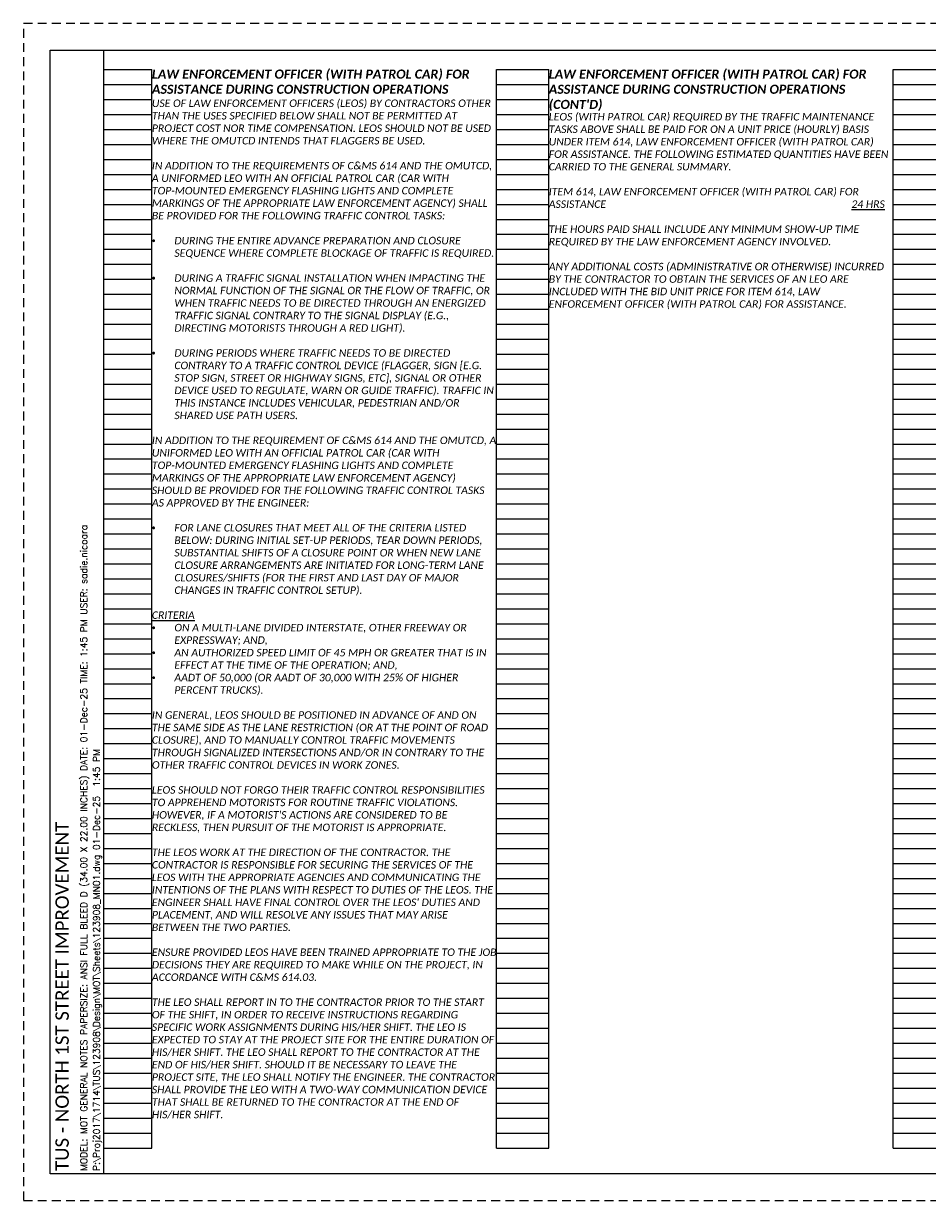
# Paper-space layout 'Layout1 (2)' of a CAD drawing. Header units: feet. Extents: x 0 to 34, y 0 to 22.
# Tile 1 of 2: x 0 to 16.9, y 0 to 22. Entities that reach past the tile are written whole.
import ezdxf
from ezdxf.enums import TextEntityAlignment as Align

# ---------------------------------------------------------------- set-up
doc = ezdxf.new("R2010")
doc.units = ezdxf.units.FT
doc.header["$MEASUREMENT"] = 0
doc.linetypes.add('OhDOT_USTN3', pattern=[0.22, 0.165, -0.055])
for name, color, linetype in [('SH_Border', 7, 'Continuous'), ('SH_Cut_Line', 7, 'OhDOT_USTN3'), ('SH_Data', 7, 'Continuous'), ('SH_Text', 7, 'Continuous')]:
    doc.layers.add(name, color=color, linetype=linetype)
doc.styles.add('DwgStamp', font='romans.shx')
doc.styles.add('Slanted Normal (0.14) Font 31', font='calibrii.ttf', dxfattribs={"height": 0.14})
doc.styles.add('Slanted Sub-Title (0.17) Font 31', font='calibrii.ttf', dxfattribs={"height": 0.17})
doc.styles.add('Straight Sub-Title (0.17) Font 30', font='calibri.ttf', dxfattribs={"height": 0.17})

# ---------------------------------------------------------------- blocks, each defined once
blk = doc.blocks.new('4COL')
at = {"layer": 'Defpoints', "color": 3, "linetype": 'Continuous'}
for p, q in [((2, 0.98), (2, 21.14)), ((2, 21.14), (2.9, 21.14)), ((2.9, 0.98), (2.9, 21.14)), ((9.34, 0.98), (9.34, 21.14)), ((9.34, 21.14), (10.32, 21.14)), ((10.32, 0.98), (10.32, 21.14)), ((16.76, 0.98), (16.76, 21.14)), ((16.76, 21.14), (17.74, 21.14)), ((17.74, 0.98), (17.74, 21.14)), ((24.18, 0.98), (24.18, 21.14)), ((24.18, 21.14), (25.16, 21.14)), ((25.16, 0.98), (25.16, 21.14)), ((31.6, 0.98), (31.6, 21.14)), ((31.6, 21.14), (32.5, 21.14)), ((32.5, 0.98), (32.5, 21.14)), ((2, 20.86), (2.9, 20.86)), ((9.34, 20.86), (10.32, 20.86)), ((16.76, 20.86), (17.74, 20.86)), ((24.18, 20.86), (25.16, 20.86)), ((31.6, 20.86), (32.5, 20.86)), ((2, 20.58), (2.9, 20.58)), ((9.34, 20.58), (10.32, 20.58)), ((16.76, 20.58), (17.74, 20.58)), ((24.18, 20.58), (25.16, 20.58)), ((31.6, 20.58), (32.5, 20.58)), ((2, 20.3), (2.9, 20.3)), ((9.34, 20.3), (10.32, 20.3)), ((16.76, 20.3), (17.74, 20.3)), ((24.18, 20.3), (25.16, 20.3)), ((31.6, 20.3), (32.5, 20.3)), ((2, 20.02), (2.9, 20.02)), ((9.34, 20.02), (10.32, 20.02)), ((16.76, 20.02), (17.74, 20.02)), ((24.18, 20.02), (25.16, 20.02)), ((31.6, 20.02), (32.5, 20.02)), ((2, 19.74), (2.9, 19.74)), ((9.34, 19.74), (10.32, 19.74)), ((16.76, 19.74), (17.74, 19.74)), ((24.18, 19.74), (25.16, 19.74)), ((31.6, 19.74), (32.5, 19.74)), ((2, 19.46), (2.9, 19.46)), ((9.34, 19.46), (10.32, 19.46)), ((16.76, 19.46), (17.74, 19.46)), ((24.18, 19.46), (25.16, 19.46)), ((31.6, 19.46), (32.5, 19.46)), ((2, 19.18), (2.9, 19.18)), ((9.34, 19.18), (10.32, 19.18)), ((16.76, 19.18), (17.74, 19.18)), ((24.18, 19.18), (25.16, 19.18)), ((31.6, 19.18), (32.5, 19.18)), ((2, 18.9), (2.9, 18.9)), ((9.34, 18.9), (10.32, 18.9)), ((16.76, 18.9), (17.74, 18.9)), ((24.18, 18.9), (25.16, 18.9)), ((31.6, 18.9), (32.5, 18.9)), ((2, 18.62), (2.9, 18.62)), ((9.34, 18.62), (10.32, 18.62)), ((16.76, 18.62), (17.74, 18.62)), ((24.18, 18.62), (25.16, 18.62)), ((31.6, 18.62), (32.5, 18.62)), ((2, 18.34), (2.9, 18.34)), ((9.34, 18.34), (10.32, 18.34)), ((16.76, 18.34), (17.74, 18.34)), ((24.18, 18.34), (25.16, 18.34)), ((31.6, 18.34), (32.5, 18.34)), ((2, 18.06), (2.9, 18.06)), ((9.34, 18.06), (10.32, 18.06)), ((16.76, 18.06), (17.74, 18.06)), ((24.18, 18.06), (25.16, 18.06)), ((31.6, 18.06), (32.5, 18.06)), ((2, 17.78), (2.9, 17.78)), ((9.34, 17.78), (10.32, 17.78)), ((16.76, 17.78), (17.74, 17.78)), ((24.18, 17.78), (25.16, 17.78)), ((31.6, 17.78), (32.5, 17.78)), ((2, 17.5), (2.9, 17.5)), ((9.34, 17.5), (10.32, 17.5)), ((16.76, 17.5), (17.74, 17.5)), ((24.18, 17.5), (25.16, 17.5)), ((31.6, 17.5), (32.5, 17.5)), ((2, 17.22), (2.9, 17.22)), ((9.34, 17.22), (10.32, 17.22)), ((16.76, 17.22), (17.74, 17.22)), ((24.18, 17.22), (25.16, 17.22)), ((31.6, 17.22), (32.5, 17.22)), ((2, 16.94), (2.9, 16.94)), ((9.34, 16.94), (10.32, 16.94)), ((16.76, 16.94), (17.74, 16.94)), ((24.18, 16.94), (25.16, 16.94)), ((31.6, 16.94), (32.5, 16.94)), ((2, 16.66), (2.9, 16.66)), ((9.34, 16.66), (10.32, 16.66)), ((16.76, 16.66), (17.74, 16.66)), ((24.18, 16.66), (25.16, 16.66)), ((31.6, 16.66), (32.5, 16.66)), ((2, 16.38), (2.9, 16.38)), ((9.34, 16.38), (10.32, 16.38)), ((16.76, 16.38), (17.74, 16.38)), ((24.18, 16.38), (25.16, 16.38)), ((31.6, 16.38), (32.5, 16.38)), ((2, 16.1), (2.9, 16.1)), ((9.34, 16.1), (10.32, 16.1)), ((16.76, 16.1), (17.74, 16.1)), ((24.18, 16.1), (25.16, 16.1)), ((31.6, 16.1), (32.5, 16.1)), ((2, 15.82), (2.9, 15.82)), ((9.34, 15.82), (10.32, 15.82)), ((16.76, 15.82), (17.74, 15.82)), ((24.18, 15.82), (25.16, 15.82)), ((31.6, 15.82), (32.5, 15.82)), ((2, 15.54), (2.9, 15.54)), ((9.34, 15.54), (10.32, 15.54)), ((16.76, 15.54), (17.74, 15.54)), ((24.18, 15.54), (25.16, 15.54)), ((31.6, 15.54), (32.5, 15.54)), ((2, 15.26), (2.9, 15.26)), ((9.34, 15.26), (10.32, 15.26)), ((16.76, 15.26), (17.74, 15.26)), ((24.18, 15.26), (25.16, 15.26)), ((31.6, 15.26), (32.5, 15.26)), ((2, 14.98), (2.9, 14.98)), ((9.34, 14.98), (10.32, 14.98)), ((16.76, 14.98), (17.74, 14.98)), ((24.18, 14.98), (25.16, 14.98)), ((31.6, 14.98), (32.5, 14.98)), ((2, 14.7), (2.9, 14.7)), ((9.34, 14.7), (10.32, 14.7)), ((16.76, 14.7), (17.74, 14.7)), ((24.18, 14.7), (25.16, 14.7)), ((31.6, 14.7), (32.5, 14.7)), ((2, 14.42), (2.9, 14.42)), ((9.34, 14.42), (10.32, 14.42)), ((16.76, 14.42), (17.74, 14.42)), ((24.18, 14.42), (25.16, 14.42)), ((31.6, 14.42), (32.5, 14.42)), ((2, 14.14), (2.9, 14.14)), ((9.34, 14.14), (10.32, 14.14)), ((16.76, 14.14), (17.74, 14.14)), ((24.18, 14.14), (25.16, 14.14)), ((31.6, 14.14), (32.5, 14.14)), ((2, 13.86), (2.9, 13.86)), ((9.34, 13.86), (10.32, 13.86)), ((16.76, 13.86), (17.74, 13.86)), ((24.18, 13.86), (25.16, 13.86)), ((31.6, 13.86), (32.5, 13.86)), ((2, 13.58), (2.9, 13.58)), ((9.34, 13.58), (10.32, 13.58)), ((16.76, 13.58), (17.74, 13.58)), ((24.18, 13.58), (25.16, 13.58)), ((31.6, 13.58), (32.5, 13.58)), ((2, 13.3), (2.9, 13.3)), ((9.34, 13.3), (10.32, 13.3)), ((16.76, 13.3), (17.74, 13.3)), ((24.18, 13.3), (25.16, 13.3)), ((31.6, 13.3), (32.5, 13.3)), ((2, 13.02), (2.9, 13.02)), ((9.34, 13.02), (10.32, 13.02)), ((16.76, 13.02), (17.74, 13.02)), ((24.18, 13.02), (25.16, 13.02)), ((31.6, 13.02), (32.5, 13.02)), ((2, 12.74), (2.9, 12.74)), ((9.34, 12.74), (10.32, 12.74)), ((16.76, 12.74), (17.74, 12.74)), ((24.18, 12.74), (25.16, 12.74)), ((31.6, 12.74), (32.5, 12.74)), ((2, 12.46), (2.9, 12.46)), ((9.34, 12.46), (10.32, 12.46)), ((16.76, 12.46), (17.74, 12.46)), ((24.18, 12.46), (25.16, 12.46)), ((31.6, 12.46), (32.5, 12.46)), ((2, 12.18), (2.9, 12.18)), ((9.34, 12.18), (10.32, 12.18)), ((16.76, 12.18), (17.74, 12.18)), ((24.18, 12.18), (25.16, 12.18)), ((31.6, 12.18), (32.5, 12.18)), ((2, 11.9), (2.9, 11.9)), ((9.34, 11.9), (10.32, 11.9)), ((16.76, 11.9), (17.74, 11.9)), ((24.18, 11.9), (25.16, 11.9)), ((31.6, 11.9), (32.5, 11.9)), ((2, 11.62), (2.9, 11.62)), ((9.34, 11.62), (10.32, 11.62)), ((16.76, 11.62), (17.74, 11.62)), ((24.18, 11.62), (25.16, 11.62)), ((31.6, 11.62), (32.5, 11.62)), ((2, 11.34), (2.9, 11.34)), ((9.34, 11.34), (10.32, 11.34)), ((16.76, 11.34), (17.74, 11.34)), ((24.18, 11.34), (25.16, 11.34)), ((31.6, 11.34), (32.5, 11.34)), ((2, 11.06), (2.9, 11.06)), ((9.34, 11.06), (10.32, 11.06)), ((16.76, 11.06), (17.74, 11.06)), ((24.18, 11.06), (25.16, 11.06)), ((31.6, 11.06), (32.5, 11.06)), ((2, 10.78), (2.9, 10.78)), ((9.34, 10.78), (10.32, 10.78)), ((16.76, 10.78), (17.74, 10.78)), ((24.18, 10.78), (25.16, 10.78)), ((31.6, 10.78), (32.5, 10.78)), ((2, 10.5), (2.9, 10.5)), ((9.34, 10.5), (10.32, 10.5)), ((16.76, 10.5), (17.74, 10.5)), ((24.18, 10.5), (25.16, 10.5)), ((31.6, 10.5), (32.5, 10.5)), ((2, 10.22), (2.9, 10.22)), ((9.34, 10.22), (10.32, 10.22)), ((16.76, 10.22), (17.74, 10.22)), ((24.18, 10.22), (25.16, 10.22)), ((31.6, 10.22), (32.5, 10.22)), ((2, 9.94), (2.9, 9.94)), ((9.34, 9.94), (10.32, 9.94)), ((16.76, 9.94), (17.74, 9.94)), ((24.18, 9.94), (25.16, 9.94)), ((31.6, 9.94), (32.5, 9.94)), ((2, 9.66), (2.9, 9.66)), ((9.34, 9.66), (10.32, 9.66)), ((16.76, 9.66), (17.74, 9.66)), ((24.18, 9.66), (25.16, 9.66)), ((31.6, 9.66), (32.5, 9.66)), ((2, 9.38), (2.9, 9.38)), ((9.34, 9.38), (10.32, 9.38)), ((16.76, 9.38), (17.74, 9.38)), ((24.18, 9.38), (25.16, 9.38)), ((31.6, 9.38), (32.5, 9.38)), ((2, 9.1), (2.9, 9.1)), ((9.34, 9.1), (10.32, 9.1)), ((16.76, 9.1), (17.74, 9.1)), ((24.18, 9.1), (25.16, 9.1)), ((31.6, 9.1), (32.5, 9.1)), ((2, 8.82), (2.9, 8.82)), ((9.34, 8.82), (10.32, 8.82)), ((16.76, 8.82), (17.74, 8.82)), ((24.18, 8.82), (25.16, 8.82)), ((31.6, 8.82), (32.5, 8.82)), ((2, 8.54), (2.9, 8.54)), ((9.34, 8.54), (10.32, 8.54)), ((16.76, 8.54), (17.74, 8.54)), ((24.18, 8.54), (25.16, 8.54)), ((31.6, 8.54), (32.5, 8.54)), ((2, 8.26), (2.9, 8.26)), ((9.34, 8.26), (10.32, 8.26)), ((16.76, 8.26), (17.74, 8.26)), ((24.18, 8.26), (25.16, 8.26)), ((31.6, 8.26), (32.5, 8.26)), ((2, 7.98), (2.9, 7.98)), ((9.34, 7.98), (10.32, 7.98)), ((16.76, 7.98), (17.74, 7.98)), ((24.18, 7.98), (25.16, 7.98)), ((31.6, 7.98), (32.5, 7.98)), ((2, 7.7), (2.9, 7.7)), ((9.34, 7.7), (10.32, 7.7)), ((16.76, 7.7), (17.74, 7.7)), ((24.18, 7.7), (25.16, 7.7)), ((31.6, 7.7), (32.5, 7.7)), ((2, 7.42), (2.9, 7.42)), ((9.34, 7.42), (10.32, 7.42)), ((16.76, 7.42), (17.74, 7.42)), ((24.18, 7.42), (25.16, 7.42)), ((31.6, 7.42), (32.5, 7.42)), ((2, 7.14), (2.9, 7.14)), ((9.34, 7.14), (10.32, 7.14)), ((16.76, 7.14), (17.74, 7.14)), ((24.18, 7.14), (25.16, 7.14)), ((31.6, 7.14), (32.5, 7.14)), ((2, 6.86), (2.9, 6.86)), ((9.34, 6.86), (10.32, 6.86)), ((16.76, 6.86), (17.74, 6.86)), ((24.18, 6.86), (25.16, 6.86)), ((31.6, 6.86), (32.5, 6.86)), ((2, 6.58), (2.9, 6.58)), ((9.34, 6.58), (10.32, 6.58)), ((16.76, 6.58), (17.74, 6.58)), ((24.18, 6.58), (25.16, 6.58)), ((31.6, 6.58), (32.5, 6.58)), ((2, 6.3), (2.9, 6.3)), ((9.34, 6.3), (10.32, 6.3)), ((16.76, 6.3), (17.74, 6.3)), ((24.18, 6.3), (25.16, 6.3)), ((31.6, 6.3), (32.5, 6.3)), ((2, 6.02), (2.9, 6.02)), ((9.34, 6.02), (10.32, 6.02)), ((16.76, 6.02), (17.74, 6.02)), ((24.18, 6.02), (25.16, 6.02)), ((31.6, 6.02), (32.5, 6.02)), ((2, 5.74), (2.9, 5.74)), ((9.34, 5.74), (10.32, 5.74)), ((16.76, 5.74), (17.74, 5.74)), ((24.18, 5.74), (25.16, 5.74)), ((31.6, 5.74), (32.5, 5.74)), ((2, 5.46), (2.9, 5.46)), ((9.34, 5.46), (10.32, 5.46)), ((16.76, 5.46), (17.74, 5.46)), ((24.18, 5.46), (25.16, 5.46)), ((31.6, 5.46), (32.5, 5.46)), ((2, 5.18), (2.9, 5.18)), ((9.34, 5.18), (10.32, 5.18)), ((16.76, 5.18), (17.74, 5.18)), ((24.18, 5.18), (25.16, 5.18)), ((31.6, 5.18), (32.5, 5.18)), ((2, 4.9), (2.9, 4.9)), ((9.34, 4.9), (10.32, 4.9)), ((16.76, 4.9), (17.74, 4.9)), ((24.18, 4.9), (25.16, 4.9)), ((31.6, 4.9), (32.5, 4.9)), ((2, 4.62), (2.9, 4.62)), ((9.34, 4.62), (10.32, 4.62)), ((16.76, 4.62), (17.74, 4.62)), ((24.18, 4.62), (25.16, 4.62)), ((31.6, 4.62), (32.5, 4.62)), ((2, 4.34), (2.9, 4.34)), ((9.34, 4.34), (10.32, 4.34)), ((16.76, 4.34), (17.74, 4.34)), ((24.18, 4.34), (25.16, 4.34)), ((31.6, 4.34), (32.5, 4.34)), ((2, 4.06), (2.9, 4.06)), ((9.34, 4.06), (10.32, 4.06)), ((16.76, 4.06), (17.74, 4.06)), ((24.18, 4.06), (25.16, 4.06)), ((31.6, 4.06), (32.5, 4.06)), ((2, 3.78), (2.9, 3.78)), ((9.34, 3.78), (10.32, 3.78)), ((16.76, 3.78), (17.74, 3.78)), ((24.18, 3.78), (25.16, 3.78)), ((31.6, 3.78), (32.5, 3.78)), ((2, 3.5), (2.9, 3.5)), ((9.34, 3.5), (10.32, 3.5)), ((16.76, 3.5), (17.74, 3.5)), ((24.18, 3.5), (25.16, 3.5)), ((31.6, 3.5), (32.5, 3.5)), ((2, 3.22), (2.9, 3.22)), ((9.34, 3.22), (10.32, 3.22)), ((16.76, 3.22), (17.74, 3.22)), ((24.18, 3.22), (25.16, 3.22)), ((31.6, 3.22), (32.5, 3.22)), ((2, 2.94), (2.9, 2.94)), ((9.34, 2.94), (10.32, 2.94)), ((16.76, 2.94), (17.74, 2.94)), ((24.18, 2.94), (25.16, 2.94)), ((31.6, 2.94), (32.5, 2.94)), ((2, 2.66), (2.9, 2.66)), ((9.34, 2.66), (10.32, 2.66)), ((16.76, 2.66), (17.74, 2.66)), ((24.18, 2.66), (25.16, 2.66)), ((31.6, 2.66), (32.5, 2.66)), ((2, 2.38), (2.9, 2.38)), ((9.34, 2.38), (10.32, 2.38)), ((16.76, 2.38), (17.74, 2.38)), ((24.18, 2.38), (25.16, 2.38)), ((31.6, 2.38), (32.5, 2.38)), ((2, 2.1), (2.9, 2.1)), ((9.34, 2.1), (10.32, 2.1)), ((16.76, 2.1), (17.74, 2.1)), ((24.18, 2.1), (25.16, 2.1)), ((31.6, 2.1), (32.5, 2.1)), ((2, 1.82), (2.9, 1.82)), ((9.34, 1.82), (10.32, 1.82)), ((16.76, 1.82), (17.74, 1.82)), ((24.18, 1.82), (25.16, 1.82)), ((31.6, 1.82), (32.5, 1.82)), ((2, 1.54), (2.9, 1.54)), ((9.34, 1.54), (10.32, 1.54)), ((16.76, 1.54), (17.74, 1.54)), ((24.18, 1.54), (25.16, 1.54)), ((31.6, 1.54), (32.5, 1.54)), ((2, 1.26), (2.9, 1.26)), ((9.34, 1.26), (10.32, 1.26)), ((16.76, 1.26), (17.74, 1.26)), ((24.18, 1.26), (25.16, 1.26)), ((31.6, 1.26), (32.5, 1.26)), ((2, 0.98), (2.9, 0.98)), ((9.34, 0.98), (10.32, 0.98)), ((16.76, 0.98), (17.74, 0.98)), ((24.18, 0.98), (25.16, 0.98)), ((31.6, 0.98), (32.5, 0.98))]:
    blk.add_line(p, q, dxfattribs=at)

psp = doc.layouts.new('Layout1 (2)')

# ---------------------------------------------------------------- linework, layer by layer
at = {"layer": 'SH_Border', "linetype": 'Continuous', "flags": 128}
psp.add_lwpolyline([(0.5, 21.5), (33.5, 21.5), (33.5, 0.5), (0.5, 0.5), (0.5, 21.5)], close=True, dxfattribs=at)
psp.add_lwpolyline([(1.5, 0.5), (1.5, 21.5)], dxfattribs=at)
at = {"layer": 'SH_Cut_Line', "color": 7, "linetype": 'OhDOT_USTN3', "flags": 128}
psp.add_lwpolyline([(0, 0), (34, 0), (34, 22), (0, 22), (0, 0)], close=True, dxfattribs=at)

# ---------------------------------------------------------------- block references
at = {"layer": 'SH_Text'}
psp.add_blockref('4COL', (-0.5, 0), dxfattribs=at)

# ---------------------------------------------------------------- texts
at = {"layer": 'SH_Border', "char_height": 0.17, "attachment_point": 1, "style": 'Slanted Sub-Title (0.17) Font 31'}
for s, insert, width in [('{\\fCalibri|b1|i1|c0|p34;\\C4;LAW ENFORCEMENT OFFICER (WITH PATROL CAR) FOR ASSISTANCE DURING CONSTRUCTION OPERATIONS}', (2.4, 21.14), 7.15462), ("{\\fCalibri|b1|i1|c0|p34;\\C4;LAW ENFORCEMENT OFFICER (WITH PATROL CAR) FOR ASSISTANCE DURING CONSTRUCTION OPERATIONS (CONT'D)}", (9.82, 21.14), 6.44)]:
    psp.add_mtext(s, dxfattribs=dict(at, insert=insert, width=width))
at = {"layer": 'SH_Data', "linetype": 'Continuous', "style": 'DwgStamp'}
for s, p in [('MODEL: MOT GENERAL NOTES PAPERSIZE: ANSI FULL BLEED D (34.00 X 22.00 INCHES) DATE: 01-Dec-25 TIME: 1:45 PM USER: sadie.nicoara', (1.188, 0.55)), ('P:\\Proj2017\\1714\\TUS\\123908\\Design\\MOT\\Sheets\\123908_MN01.dwg 01-Dec-25  1:45 PM', (1.425, 0.55))]:
    psp.add_text(s, height=0.125, rotation=90, dxfattribs=at).set_placement(p)
at = {"layer": 'SH_Data', "style": 'Straight Sub-Title (0.17) Font 30'}
psp.add_text('TUS - NORTH 1ST STREET IMPROVEMENT', height=0.25, rotation=90, dxfattribs=at).set_placement((0.721, 0.55), align=Align.MIDDLE_LEFT)
at = {"layer": 'SH_Text', "char_height": 0.14, "width": 6.44, "attachment_point": 1, "style": 'Slanted Normal (0.14) Font 31'}
for s, insert in [("USE OF LAW ENFORCEMENT OFFICERS (LEOS) BY CONTRACTORS OTHER THAN THE USES SPECIFIED BELOW SHALL NOT BE PERMITTED AT PROJECT COST NOR TIME COMPENSATION. LEOS SHOULD NOT BE USED WHERE THE OMUTCD INTENDS THAT FLAGGERS BE USED.\\P\\PIN ADDITION TO THE REQUIREMENTS OF C&MS 614 AND THE OMUTCD, A UNIFORMED LEO WITH AN OFFICIAL PATROL CAR (CAR WITH TOP-MOUNTED EMERGENCY FLASHING LIGHTS AND COMPLETE MARKINGS OF THE APPROPRIATE LAW ENFORCEMENT AGENCY) SHALL BE PROVIDED FOR THE FOLLOWING TRAFFIC CONTROL TASKS:\\P\\P\\pxi-3,l3,t3;{\\fSymbol|b0|i0|c2|p18;·^I}DURING THE ENTIRE ADVANCE PREPARATION AND CLOSURE SEQUENCE WHERE COMPLETE BLOCKAGE OF TRAFFIC IS REQUIRED.\\P\\pi0,l0,tz;\\P\\pi-3,l3,t3;{\\fSymbol|b0|i0|c2|p18;·^I}DURING A TRAFFIC SIGNAL INSTALLATION WHEN IMPACTING THE NORMAL FUNCTION OF THE SIGNAL OR THE FLOW OF TRAFFIC, OR WHEN TRAFFIC NEEDS TO BE DIRECTED THROUGH AN ENERGIZED TRAFFIC SIGNAL CONTRARY TO THE SIGNAL DISPLAY (E.G., DIRECTING MOTORISTS THROUGH A RED LIGHT).\\P\\pi0,l0,tz;\\P\\pi-3,l3,t3;{\\fSymbol|b0|i0|c2|p18;·^I}DURING PERIODS WHERE TRAFFIC NEEDS TO BE DIRECTED CONTRARY TO A TRAFFIC CONTROL DEVICE (FLAGGER, SIGN [E.G. STOP SIGN, STREET OR HIGHWAY SIGNS, ETC], SIGNAL OR OTHER DEVICE USED TO REGULATE, WARN OR GUIDE TRAFFIC). TRAFFIC IN THIS INSTANCE INCLUDES VEHICULAR, PEDESTRIAN AND/OR SHARED USE PATH USERS.\\P\\pi0,l0,tz;\\PIN ADDITION TO THE REQUIREMENT OF C&MS 614 AND THE OMUTCD, A UNIFORMED LEO WITH AN OFFICIAL PATROL CAR (CAR WITH TOP-MOUNTED EMERGENCY FLASHING LIGHTS AND COMPLETE MARKINGS OF THE APPROPRIATE LAW ENFORCEMENT AGENCY) SHOULD BE PROVIDED FOR THE FOLLOWING TRAFFIC CONTROL TASKS AS APPROVED BY THE ENGINEER:\\P\\P\\pi-3,l3,t3;{\\fSymbol|b0|i0|c2|p18;·^I}FOR LANE CLOSURES THAT MEET ALL OF THE CRITERIA LISTED BELOW: DURING INITIAL SET-UP PERIODS, TEAR DOWN PERIODS, SUBSTANTIAL SHIFTS OF A CLOSURE POINT OR WHEN NEW LANE CLOSURE ARRANGEMENTS ARE INITIATED FOR LONG-TERM LANE CLOSURES/SHIFTS (FOR THE FIRST AND LAST DAY OF MAJOR CHANGES IN TRAFFIC CONTROL SETUP).\\P\\pi0,l0,tz;\\P{\\LCRITERIA}\\P\\pi-3,l3,t3;{\\fSymbol|b0|i1|c2|p18;·^I}ON A MULTI-LANE DIVIDED INTERSTATE, OTHER FREEWAY OR EXPRESSWAY; AND,\\P{\\fSymbol|b0|i1|c2|p18;·^I}AN AUTHORIZED SPEED LIMIT OF 45 MPH OR GREATER THAT IS IN EFFECT AT THE TIME OF THE OPERATION; AND,\\P{\\fSymbol|b0|i1|c2|p18;·^I}AADT OF 50,000 (OR AADT OF 30,000 WITH 25% OF HIGHER PERCENT TRUCKS).\\P\\pi0,l0,tz;\\PIN GENERAL, LEOS SHOULD BE POSITIONED IN ADVANCE OF AND ON THE SAME SIDE AS THE LANE RESTRICTION (OR AT THE POINT OF ROAD CLOSURE), AND TO MANUALLY CONTROL TRAFFIC MOVEMENTS THROUGH SIGNALIZED INTERSECTIONS AND/OR IN CONTRARY TO THE OTHER TRAFFIC CONTROL DEVICES IN WORK ZONES.\\P\\PLEOS SHOULD NOT FORGO THEIR TRAFFIC CONTROL RESPONSIBILITIES TO APPREHEND MOTORISTS FOR ROUTINE TRAFFIC VIOLATIONS. HOWEVER, IF A MOTORIST'S ACTIONS ARE CONSIDERED TO BE RECKLESS, THEN PURSUIT OF THE MOTORIST IS APPROPRIATE.\\P\\PTHE LEOS WORK AT THE DIRECTION OF THE CONTRACTOR. THE CONTRACTOR IS RESPONSIBLE FOR SECURING THE SERVICES OF THE LEOS WITH THE APPROPRIATE AGENCIES AND COMMUNICATING THE INTENTIONS OF THE PLANS WITH RESPECT TO DUTIES OF THE LEOS. THE ENGINEER SHALL HAVE FINAL CONTROL OVER THE LEOS' DUTIES AND PLACEMENT, AND WILL RESOLVE ANY ISSUES THAT MAY ARISE BETWEEN THE TWO PARTIES.\\P\\PENSURE PROVIDED LEOS HAVE BEEN TRAINED APPROPRIATE TO THE JOB DECISIONS THEY ARE REQUIRED TO MAKE WHILE ON THE PROJECT, IN ACCORDANCE WITH C&MS 614.03.\\P\\PTHE LEO SHALL REPORT IN TO THE CONTRACTOR PRIOR TO THE START OF THE SHIFT, IN ORDER TO RECEIVE INSTRUCTIONS REGARDING SPECIFIC WORK ASSIGNMENTS DURING HIS/HER SHIFT. THE LEO IS EXPECTED TO STAY AT THE PROJECT SITE FOR THE ENTIRE DURATION OF HIS/HER SHIFT. THE LEO SHALL REPORT TO THE CONTRACTOR AT THE END OF HIS/HER SHIFT. SHOULD IT BE NECESSARY TO LEAVE THE PROJECT SITE, THE LEO SHALL NOTIFY THE ENGINEER. THE CONTRACTOR SHALL PROVIDE THE LEO WITH A TWO-WAY COMMUNICATION DEVICE THAT SHALL BE RETURNED TO THE CONTRACTOR AT THE END OF HIS/HER SHIFT.", (2.4, 20.58)), ('LEOS (WITH PATROL CAR) REQUIRED BY THE TRAFFIC MAINTENANCE TASKS ABOVE SHALL BE PAID FOR ON A UNIT PRICE (HOURLY) BASIS UNDER ITEM 614, LAW ENFORCEMENT OFFICER (WITH PATROL CAR) FOR ASSISTANCE. THE FOLLOWING ESTIMATED QUANTITIES HAVE BEEN CARRIED TO THE GENERAL SUMMARY.\\P\\PITEM 614, LAW ENFORCEMENT OFFICER (WITH PATROL CAR) FOR ASSISTANCE                                                                                             {\\L24 HRS\\P\\P}THE HOURS PAID SHALL INCLUDE ANY MINIMUM SHOW-UP TIME REQUIRED BY THE LAW ENFORCEMENT AGENCY INVOLVED.\\P\\PANY ADDITIONAL COSTS (ADMINISTRATIVE OR OTHERWISE) INCURRED BY THE CONTRACTOR TO OBTAIN THE SERVICES OF AN LEO ARE INCLUDED WITH THE BID UNIT PRICE FOR ITEM 614, LAW ENFORCEMENT OFFICER (WITH PATROL CAR) FOR ASSISTANCE.', (9.82, 20.328))]:
    psp.add_mtext(s, dxfattribs=dict(at, insert=insert))

doc.saveas('drawing.dxf')
